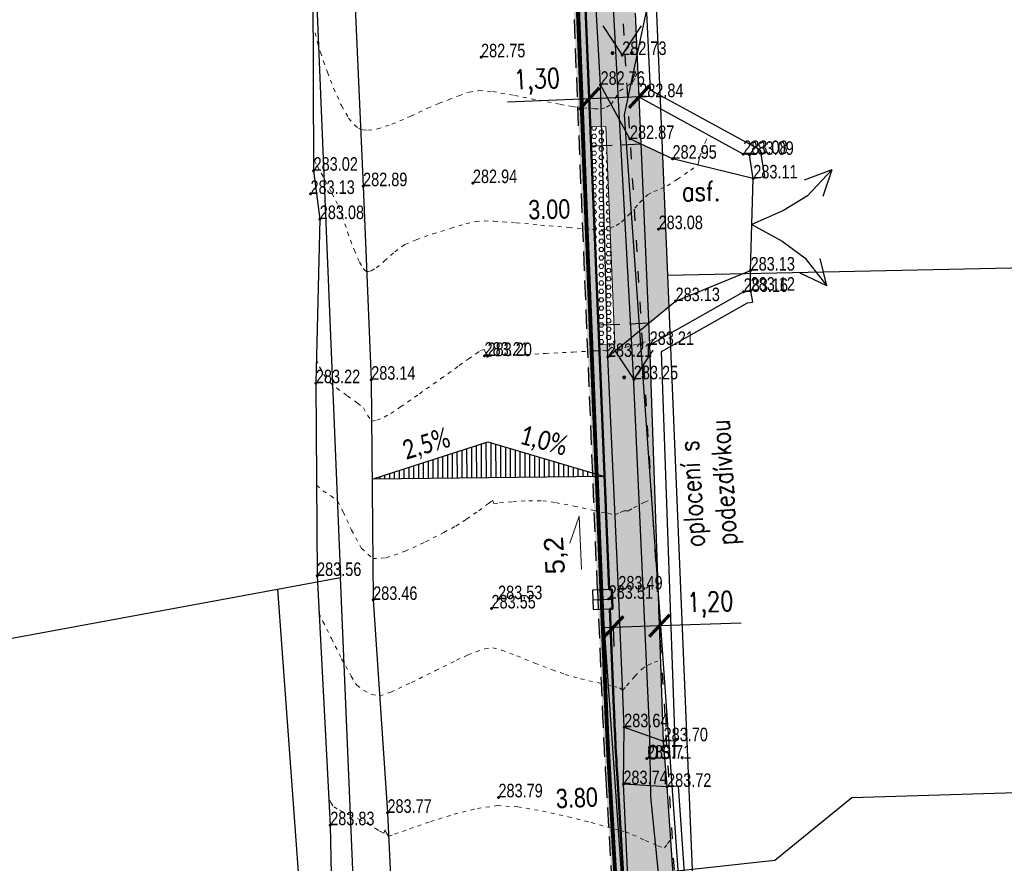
# Model space of a CAD drawing. Header units: feet. Extents: x -783217 to -782936, y -1044805 to -1043930.
# Tile 70 of 81: x -783015 to -782990, y -1044258 to -1044236. Entities that reach past the tile are written whole.
import ezdxf
from ezdxf import colors
from ezdxf.entities.mleader import LeaderData, LeaderLine
from ezdxf.math import Vec2, Vec3

# ---------------------------------------------------------------- set-up
doc = ezdxf.new("R2010")
doc.units = ezdxf.units.FT
doc.header["$MEASUREMENT"] = 0
for name, pattern in [('0.09', [0.8, 0.3, -0.5]), ('ACAD_ISO07W100', [3, 0, -3]), ('V1a', [1, 1, 0]), ('ČÁRKOVANÁ', [0.75, 0.5, -0.25])]:
    doc.linetypes.add(name, pattern=pattern)
doc.layers.get('Defpoints').update_dxf_attribs({"lineweight": 9})
for name, color, linetype, lineweight in [('_DZ vodorovné', 5, 'Continuous', 15), ('K_silniční obrubník', 1, 'Continuous', 50), ('K_záhon. obr.', 202, 'Continuous', 30), ('KN_hranice pozemků', 140, 'Continuous', 30), ('Vrstevnice', 250, 'ACAD_ISO07W100', 15), ('Vrstva 51', 7, 'Continuous', 0), ('Z_Popisy', 7, 'Continuous', 9), ('Z_vjezd', 30, 'Continuous', 30), ('Z_VÝŠKY', 7, 'Continuous', 9), ('Z_VÝŠKY NETISK', 252, 'Continuous', 9), ('ŠRAFY', 9, 'Continuous', 9), ('šrafy varovné pásy', 230, 'Continuous', 5), ('šrafy-chodník pojízdný', 21, 'Continuous', 13)]:
    doc.layers.add(name, color=color, linetype=linetype, lineweight=lineweight)
doc.layers.add('A-sklony', color=7, linetype='Continuous', true_color=0xfa052e)
for name, color, linetype in [('A_kóty', 1, 'Continuous'), ('A_kóty směrová', 1, 'Continuous'), ('A_výšky a sklony', 1, 'Continuous'), ('K-HRANA KOMUNIKACE', 1, 'Continuous'), ('KN_značky kultur', 7, 'Continuous'), ('nové sklony', 1, 'Continuous'), ('POPISKY NOVÉ STA', 7, 'Continuous'), ('S_CETIN_METALIKA', 6, 'SDELSPOJO'), ('S_CETIN_NEPROVOZ', 8, '0.09'), ('S_KAN_ZN', 32, 'Continuous'), ('S_optický zaměřený', 200, 'SDELSPOJO'), ('Sítě-NN nadzem', 82, 'SILVNNN'), ('Z_hrany ploch', 7, 'Continuous'), ('Z_oploceni', 3, 'PLOTDRTL'), ('Z_PROPUST', 152, 'Continuous')]:
    doc.layers.add(name, color=color, linetype=linetype)
doc.layers.add('SRF_CHODNÍKY', color=7, linetype='Continuous', lineweight=25, true_color=0xf5f089)
doc.styles.add('Legend', font='calibri.ttf')
doc.styles.add('ROMANS', font='romans.shx', dxfattribs={"width": 0.8})
doc.styles.add('Style-cs_Working', font='cs_Working.shx')
doc.styles.add('znacky', font='arial.ttf')
doc.linetypes.add('6.2321', pattern='A,3.5,-4,[24,dgnlstyle-is.shx,S=0.015865,R=0,X=0,Y=0],6,-3,3.5', length=20)
doc.linetypes.add('PLOTDRTL', pattern='A,5,[95,civil.shx,S=1,R=0,X=0,Y=0],5', length=10)
doc.linetypes.add('SDELSPOJO', pattern='A,7,-6,[31,civil.shx,S=1,R=0,X=0,Y=0],-6', length=19)
doc.linetypes.add('SILVNNN', pattern='A,2,-2,2,-6.5,[28,civil.shx,S=1,R=0,X=0,Y=0],-6.5', length=19)
doc.dimstyles.new('situ 250', dxfattribs={"dimscale": 0.25, "dimtxt": 2, "dimasz": 2.2, "dimexe": 2, "dimexo": 2, "dimgap": 0.8, "dimtad": 1, "dimrnd": 0.05, "dimzin": 3, "dimtxsty": 'ROMANS', "dimblk": 'ARCHTICK', "dimcen": 0.09, "dimdle": 1, "dimadec": 1, "dimazin": 3, "dimtfac": 1, "dimtofl": 0, "dimtmove": 0, "dimatfit": 2, "dimldrblk": 'TerminatorOpen_0.5', "dimfxl": 4, "dimfxlon": 1, "dimfrac": 2, "dimtzin": 3, "dimarcsym": 0})

# ---------------------------------------------------------------- blocks, each defined once
blk = doc.blocks.new('6.301')
at = {"layer": 'S_KAN_ZN'}
blk.add_line((-0.5, 0), (0.5, 0), dxfattribs=at)
at = {"layer": 'S_KAN_ZN', "flags": 128}
blk.add_lwpolyline([(-0.5, -0.502), (0.501, -0.502), (0.501, 0.501), (-0.5, 0.501), (-0.5, -0.502)], close=True, dxfattribs=at)
blk = doc.blocks.new('3.140')
at = {"layer": 'KN_značky kultur', "linetype": 'Continuous'}
h = blk.add_hatch(color=256, dxfattribs=at)
edge = h.paths.add_edge_path()
edge.add_arc((-0.5, 0.1), 0.1, 0, 360)
h = blk.add_hatch(color=256, dxfattribs=at)
edge = h.paths.add_edge_path()
edge.add_arc((0.5, 0.1), 0.1, 0, 360)
at = {"layer": 'KN_značky kultur', "linetype": 'Continuous', "flags": 128}
blk.add_lwpolyline([(-1, 1.5), (0, 0), (1, 1.5)], dxfattribs=at)
blk = doc.blocks.new('Z58')
at = {"layer": 'Z_vjezd'}
for p, q in [((-0.3, 0.4), (-0.16, 0.28)), ((-0.3, 0.4), (-0.24, 0.26)), ((-0.3, 0.4), (-0.16, 0.36)), ((0.16, 0.28), (0.3, 0.4)), ((0.3, 0.4), (0.16, 0.36)), ((0.3, 0.4), (0.24, 0.26)), ((-0.16, 0.28), (-0.08, 0.16)), ((0.08, 0.16), (0.16, 0.28)), ((-0.08, 0.16), (0, 0)), ((0, 0), (0.08, 0.16))]:
    blk.add_line(p, q, dxfattribs=at)
blk = doc.blocks.new('_ArchTick')
at = {"color": 0, "linetype": 'ByBlock', "const_width": 0.15}
blk.add_lwpolyline([(-0.5, -0.5), (0.5, 0.5)], dxfattribs=at)
blk = doc.blocks.new('*D38')
at = {"layer": 'A_kóty', "color": 0, "linetype": 'Continuous', "lineweight": -2, "ltscale": 0.5, "transparency": 16777216}
for p, q in [((-783000.284, -1044238.442), (-783000.305, -1044237.943)), ((-782998.99, -1044238.39), (-782999.011, -1044237.89)), ((-783000.284, -1044238.442), (-783002.395, -1044238.528)), ((-782998.741, -1044238.38), (-783000.284, -1044238.442))]:
    blk.add_line(p, q, dxfattribs=at)
at = {"layer": 'Defpoints', "color": 0, "linetype": 'Continuous', "ltscale": 0.5, "transparency": 16777216}
for p in [(-783000.284, -1044238.442), (-783000.284, -1044238.453), (-782998.99, -1044238.4)]:
    blk.add_point(p, dxfattribs=at)
at = {"layer": 'A_kóty', "color": 0, "linetype": 'Continuous', "lineweight": -2, "ltscale": 0.5, "transparency": 16777216, "xscale": 0.55, "yscale": 0.55, "zscale": 0.55}
for p, rotation in [((-783000.284, -1044238.442), 182.3233997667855), ((-782998.99, -1044238.39), 2.323399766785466)]:
    blk.add_blockref('_ArchTick', p, dxfattribs=dict(at, rotation=rotation))
at = {"layer": 'A_kóty', "color": 0, "linetype": 'Continuous', "ltscale": 0.5, "transparency": 16777216, "insert": (-783001.634, -1044237.999), "char_height": 0.5, "attachment_point": 5, "rotation": 2.3234, "style": 'ROMANS'}
blk.add_mtext('1,30', dxfattribs=at)
blk = doc.blocks.new('TerminatorOpen_0.5')
at = {"color": 0, "linetype": 'ByBlock', "lineweight": -2}
for q in [(-1, 0.25), (-1, 0), (-1, -0.25)]:
    blk.add_line((0, 0), q, dxfattribs=at)
blk = doc.blocks.new('*D81')
at = {"layer": 'A_kóty směrová', "color": 0, "linetype": 'Continuous', "lineweight": -2, "ltscale": 0.5, "transparency": 16777216}
for p, q in [((-782998.465, -1044252.053), (-782996.354, -1044251.979)), ((-782999.912, -1044252.104), (-782998.465, -1044252.053)), ((-782999.663, -1044252.095), (-782999.645, -1044252.595)), ((-782998.465, -1044252.053), (-782998.447, -1044252.553))]:
    blk.add_line(p, q, dxfattribs=at)
at = {"layer": 'Defpoints', "color": 0, "linetype": 'Continuous', "ltscale": 0.5, "transparency": 16777216}
for p in [(-782999.679, -1044251.618), (-782998.482, -1044251.576), (-782998.465, -1044252.053)]:
    blk.add_point(p, dxfattribs=at)
at = {"layer": 'A_kóty směrová', "color": 0, "linetype": 'Continuous', "lineweight": -2, "ltscale": 0.5, "transparency": 16777216, "xscale": 0.55, "yscale": 0.55, "zscale": 0.55}
for p, rotation in [((-782998.465, -1044252.053), 2.013475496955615), ((-782999.663, -1044252.095), 182.0134754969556)]:
    blk.add_blockref('_ArchTick', p, dxfattribs=dict(at, rotation=rotation))
at = {"layer": 'A_kóty směrová', "color": 0, "linetype": 'Continuous', "ltscale": 0.5, "transparency": 16777216, "insert": (-782997.152, -1044251.509), "char_height": 0.5, "attachment_point": 5, "rotation": 2.0135, "style": 'ROMANS'}
blk.add_mtext('1,20', dxfattribs=at)

msp = doc.modelspace()

# ---------------------------------------------------------------- hatches: boundary and pattern name
at = {"layer": 'A-sklony'}
h = msp.add_hatch(dxfattribs=at)
h.set_pattern_fill('ANSI31', angle=405.1166)
h.set_pattern_definition([(90.116557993, (-1207214.40279, 186794.07199), (-0.124999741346, -0.000254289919), [])])
h.paths.add_polyline_path([(-782999.889, -1044248.2), (-783005.897, -1044248.271), (-783002.903, -1044247.307)])
at = {"layer": 'SRF_CHODNÍKY', "linetype": 'Continuous', "ltscale": 0.5}
h = msp.add_hatch(color=256, dxfattribs=at)
h.dxf.hatch_style = 1
edge = h.paths.add_edge_path()
edge.add_arc((-782952.862, -1044218.693), 49.165, 161.459, 161.4717)
edge.add_arc((-782998.908, -1044203.254), 0.6, 72.7585, 162.211, ccw=False)
edge.add_arc((-782998.908, -1044203.254), 0.6, 72.7626, 161.1693)
h.paths.add_polyline_path([(-783000.054, -1044234.027), (-783000.463, -1044234.044), (-783000.255, -1044239.17), (-782999.854, -1044239.153), (-782999.833, -1044239.653), (-782998.939, -1044239.615), (-782998.99, -1044238.4), (-782999.09, -1044236.23), (-782999.158, -1044233.49), (-783000.073, -1044233.527)])
h = msp.add_hatch(color=256, dxfattribs=at)
h.dxf.hatch_style = 1
edge = h.paths.add_edge_path()
edge.add_line((-782993.421, -1044284.929), (-782994.29, -1044283.92))
edge.add_line((-782994.29, -1044283.92), (-782995.825, -1044283.567))
edge.add_arc((-782995.601, -1044282.592), 1, 181.5855, 257.0501, ccw=False)
edge.add_line((-782996.6, -1044282.62), (-782996.64, -1044281.19))
edge.add_line((-782996.64, -1044281.19), (-782997.39, -1044269.03))
edge.add_line((-782997.39, -1044269.03), (-782998.27, -1044256.22))
edge.add_line((-782998.27, -1044256.22), (-782998.36, -1044255.04))
edge.add_line((-782998.36, -1044255.04), (-782998.72, -1044244.8))
edge.add_line((-782998.72, -1044244.8), (-782998.744, -1044244.241))
edge.add_line((-782998.744, -1044244.241), (-782999.638, -1044244.278))
edge.add_line((-782999.638, -1044244.278), (-782999.617, -1044244.778))
edge.add_line((-782999.617, -1044244.778), (-783000.027, -1044244.795))
edge.add_line((-783000.027, -1044244.795), (-782999.77, -1044251.12))
edge.add_line((-782999.77, -1044251.12), (-782999.699, -1044251.117))
edge.add_line((-782999.699, -1044251.117), (-782999.679, -1044251.618))
edge.add_line((-782999.679, -1044251.618), (-782999.75, -1044251.621))
edge.add_line((-782999.75, -1044251.621), (-782999.646, -1044254.181))
edge.add_arc((-782899.728, -1044250.127), 100, 182.3234, 183.35943)
edge.add_line((-782999.556, -1044255.986), (-782998.82, -1044268.526))
edge.add_arc((-782898.992, -1044262.666), 100, 183.35943, 183.94987)
edge.add_line((-782998.755, -1044269.554), (-782998.178, -1044277.9))
edge.add_line((-782998.178, -1044277.9), (-782997.796, -1044277.876))
edge.add_line((-782997.796, -1044277.876), (-782997.759, -1044278.477))
edge.add_line((-782997.759, -1044278.477), (-782998.137, -1044278.503))
edge.add_line((-782998.137, -1044278.503), (-782997.861, -1044282.493))
edge.add_arc((-782993.372, -1044282.183), 4.5, 183.9499, 258.4541)
edge.add_line((-782994.272, -1044286.592), (-782990.347, -1044287.396))
edge.add_line((-782990.347, -1044287.396), (-782990.268, -1044287.009))
edge.add_line((-782990.268, -1044287.009), (-782989.987, -1044285.631))
edge.add_line((-782989.987, -1044285.631), (-782993.421, -1044284.929))
at = {"layer": 'ŠRAFY', "ltscale": 0.5}
h = msp.add_hatch(color=256, dxfattribs=at)
h.dxf.hatch_style = 1
h.paths.add_polyline_path([(-783001.53, -1044207.172, 0.087983), (-783001.779, -1044209.006), (-783000.121, -1044249.863), (-782999.821, -1044249.873), (-783001.479, -1044208.994, -0.087983), (-783001.244, -1044207.263), (-782999.86, -1044202.948, -0.321897), (-782998.922, -1044202.254), (-782998.831, -1044201.956, 0.34229), (-783000.145, -1044202.856), (-783000.533, -1044204.064)])
h.paths.add_polyline_path([(-782994.332, -1044286.886), (-782986.932, -1044288.398), (-782986.87, -1044288.105), (-782994.272, -1044286.592, -0.337044), (-782997.861, -1044282.493), (-782998.137, -1044278.503), (-782997.759, -1044278.477), (-782997.796, -1044277.876), (-782998.178, -1044277.9), (-782998.755, -1044269.554, -0.002576), (-782998.82, -1044268.526), (-782999.556, -1044255.986, -0.004521), (-782999.646, -1044254.181), (-782999.717, -1044252.423), (-783000.014, -1044252.421), (-782999.946, -1044254.193, 0.004521), (-782999.856, -1044256.004), (-782999.12, -1044268.543, 0.002576), (-782999.054, -1044269.575), (-782998.478, -1044277.92), (-782998.16, -1044282.514, 0.337044)])
h.paths.add_polyline_path([(-782984.862, -1044288.821), (-782984.802, -1044288.527), (-782986.87, -1044288.105), (-782986.932, -1044288.398)])
h = msp.add_hatch(color=256, dxfattribs=at)
h.dxf.hatch_style = 1
h.paths.add_polyline_path([(-782998.391, -1044239.869), (-782998.939, -1044239.615), (-782998.744, -1044244.241), (-782998.226, -1044243.815), (-782998.26, -1044243)])
h = msp.add_hatch(color=256, dxfattribs=at)
h.dxf.hatch_style = 1
h.paths.add_polyline_path([(-782999.821, -1044249.873), (-783000.121, -1044249.863), (-783000.07, -1044251.132), (-783000.018, -1044252.421), (-782999.717, -1044252.423), (-782999.75, -1044251.621), (-782999.679, -1044251.618), (-782999.699, -1044251.117), (-782999.77, -1044251.12)])
at = {"layer": 'šrafy varovné pásy', "linetype": 'Continuous', "ltscale": 0.5}
h = msp.add_hatch(dxfattribs=at)
h.set_pattern_fill('HEX', color=256, scale=0.5)
h.set_pattern_definition([(0, (0, 0), (0, 0.108253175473), [0.0625, -0.125]), (120, (0, 0), (-0.09375, -0.0541265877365), [0.0625, -0.125]), (60, (0.0625, 0), (-0.09375, 0.0541265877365), [0.0625, -0.125])])
h.paths.add_polyline_path([(-783000.054, -1044239.162), (-783000.255, -1044239.159), (-782999.855, -1044239.142)], flags=16)
h.paths.add_polyline_path([(-782999.855, -1044239.142), (-783000.255, -1044239.159), (-783000.053, -1044244.156), (-782999.644, -1044244.138)])
h.paths.add_polyline_path([(-782999.644, -1044244.138), (-783000.053, -1044244.156), (-783000.026, -1044244.795), (-782999.617, -1044244.778)])
at = {"layer": 'šrafy-chodník pojízdný', "linetype": 'Continuous', "ltscale": 0.5, "transparency": 33554687}
h = msp.add_hatch(color=256, dxfattribs=at)
h.dxf.hatch_style = 1
h.paths.add_polyline_path([(-782998.939, -1044239.615), (-782999.833, -1044239.653), (-782999.638, -1044244.278), (-782998.744, -1044244.241)])

# ---------------------------------------------------------------- linework, layer by layer
at = {"layer": '_DZ vodorovné', "linetype": 'V1a', "const_width": 0.1}
msp.add_lwpolyline([(-783001.658, -1044209.533), (-782999.846, -1044254.189, 0.004521), (-782999.756, -1044255.998), (-782999.02, -1044268.537, 0.002576), (-782998.954, -1044269.568), (-782998.061, -1044282.507)], format="xyb", dxfattribs=at)
at = {"layer": 'A-sklony', "color": 7}
msp.add_lwpolyline([(-783002.891, -1044248.234), (-783002.891, -1044248.234), (-783002.891, -1044248.234), (-783005.897, -1044248.271), (-783002.903, -1044247.307), (-782999.889, -1044248.2)], close=True, dxfattribs=at)
at = {"layer": 'K-HRANA KOMUNIKACE', "linetype": 'ČÁRKOVANÁ'}
for points in [[(-783000.07, -1044251.132), (-783001.779, -1044209.006, -0.087983), (-783001.53, -1044207.172), (-783000.533, -1044204.064)], [(-783000.07, -1044251.132), (-782999.946, -1044254.193, 0.004521), (-782999.856, -1044256.004), (-782999.12, -1044268.543, 0.002576), (-782999.054, -1044269.575), (-782998.478, -1044277.92)]]:
    msp.add_lwpolyline(points, format="xyb", dxfattribs=at)
for points in [[(-782998.939, -1044239.615), (-783000.233, -1044239.67)], [(-782998.744, -1044244.241), (-783000.038, -1044244.295)]]:
    msp.add_lwpolyline(points, dxfattribs=at)
at = {"layer": 'K_silniční obrubník', "linetype": 'Continuous', "ltscale": 0.5}
for points in [[(-782999.77, -1044251.12), (-783001.479, -1044208.994, -0.087983), (-783001.244, -1044207.263), (-782999.86, -1044202.948, -0.411417), (-782998.611, -1044202.298), (-782997.847, -1044202.535)], [(-782999.75, -1044251.621), (-782999.646, -1044254.181, 0.004521), (-782999.556, -1044255.986), (-782998.82, -1044268.526, 0.002576), (-782998.755, -1044269.554), (-782998.178, -1044277.9)]]:
    msp.add_lwpolyline(points, format="xyb", dxfattribs=at)
msp.add_lwpolyline([(-782999.77, -1044251.12), (-782999.699, -1044251.117), (-782999.679, -1044251.618), (-782999.75, -1044251.621)], dxfattribs=at)
at = {"layer": 'K_záhon. obr.'}
msp.add_lwpolyline([(-782998.72, -1044244.8), (-782998.99, -1044238.4)], dxfattribs=at)
at = {"layer": 'KN_hranice pozemků', "linetype": 'Continuous'}
for p, q in [((-783007.54, -1044230.93), (-783006.71, -1044250.81)), ((-782998.66, -1044233.47), (-782998.26, -1044243)), ((-782998.26, -1044243), (-782971.26, -1044242.43)), ((-782998.26, -1044243), (-782996.57, -1044283.61)), ((-783008.34, -1044251.11), (-783006.71, -1044250.81)), ((-783005.88, -1044270.74), (-783006.71, -1044250.81)), ((-783045.92, -1044258.04), (-783008.34, -1044251.11)), ((-783008.34, -1044251.11), (-783007.66, -1044260.42))]:
    msp.add_line(p, q, dxfattribs=at)
at = {"layer": 'nové sklony', "lineweight": 15, "ltscale": 0.1}
msp.add_lwpolyline([(-783000.479, -1044250.607), (-783000.544, -1044249.226), (-783000.786, -1044249.924)], dxfattribs=at)
at = {"layer": 'S_CETIN_METALIKA', "ltscale": 0.2, "flags": 128}
msp.add_lwpolyline([(-782998.49, -1044258.44), (-782995.48, -1044258.11), (-782993.49, -1044256.49), (-782987.81, -1044256.32), (-782979.93, -1044256.19), (-782979.93, -1044255.18)], dxfattribs=at)
at = {"layer": 'S_CETIN_NEPROVOZ'}
msp.add_lwpolyline([(-783001, -1044210.152), (-782997.68, -1044265.16), (-782997.45, -1044281.192), (-782996.76, -1044282.904), (-782994.95, -1044284.968), (-782981.48, -1044288.504), (-782981.386, -1044289.284), (-782981.787, -1044295.27), (-782981.95, -1044296.04), (-782989.04, -1044296.576), (-782991.27, -1044297.568), (-782994.53, -1044301.384), (-782995.43, -1044304.31)], dxfattribs=at)
at = {"layer": 'S_optický zaměřený', "ltscale": 0.2, "flags": 128}
msp.add_lwpolyline([(-782998.49, -1044258.44), (-782998.69, -1044256.48), (-782998.72, -1044254.87), (-782999.14, -1044245.6), (-782999.55, -1044238), (-782999.95, -1044230.62), (-783000.16, -1044221.13), (-783000.47, -1044214.65), (-783000.24, -1044213.24), (-783000.14, -1044212.67)], dxfattribs=at)
at = {"layer": 'Sítě-NN nadzem', "ltscale": 0.2, "flags": 128}
for points in [[(-782999.367, -1044238.858), (-782991.728, -1044202.931)], [(-782996.236, -1044282.964), (-782999.367, -1044238.858)]]:
    msp.add_lwpolyline(points, dxfattribs=at)
at = {"layer": 'Vrstevnice', "ltscale": 0.04}
for points, elevation in [([(-783007.371, -1044236.735), (-783007.307, -1044236.989), (-783007.234, -1044237.241), (-783007.15, -1044237.474), (-783007.048, -1044237.751), (-783006.891, -1044238.167), (-783006.689, -1044238.619), (-783006.503, -1044238.939), (-783006.353, -1044239.12), (-783006.249, -1044239.202), (-783006.196, -1044239.228), (-783006.139, -1044239.245), (-783006.004, -1044239.254), (-783005.759, -1044239.218), (-783005.383, -1044239.099), (-783004.894, -1044238.89), (-783004.461, -1044238.686), (-783004.169, -1044238.559), (-783003.918, -1044238.466), (-783003.655, -1044238.362), (-783003.39, -1044238.272), (-783003.135, -1044238.225), (-783002.781, -1044238.257), (-783002.212, -1044238.354), (-783001.578, -1044238.478), (-783001.032, -1044238.587), (-783000.723, -1044238.644), (-783000.442, -1044238.676), (-783000.148, -1044238.701), (-782999.973, -1044238.705), (-782999.837, -1044238.66), (-782999.714, -1044238.589), (-782999.614, -1044238.431), (-782999.49, -1044238.24), (-782999.307, -1044238.111), (-782999.15, -1044238.004), (-782999.084, -1044237.87), (-782999.021, -1044237.732)], 282.8), ([(-783007.411, -1044239.954), (-783007.386, -1044240.043), (-783007.319, -1044240.168), (-783007.213, -1044240.362), (-783007.105, -1044240.563), (-783006.935, -1044240.882), (-783006.778, -1044241.192), (-783006.675, -1044241.464), (-783006.529, -1044241.888), (-783006.361, -1044242.347), (-783006.223, -1044242.66), (-783006.126, -1044242.824), (-783006.066, -1044242.886), (-783006.038, -1044242.9), (-783006.002, -1044242.905), (-783005.923, -1044242.888), (-783005.787, -1044242.81), (-783005.583, -1044242.639), (-783005.313, -1044242.393), (-783005.051, -1044242.206), (-783004.754, -1044242.083), (-783004.326, -1044241.934), (-783003.864, -1044241.787), (-783003.464, -1044241.67), (-783003.223, -1044241.611), (-783002.993, -1044241.596), (-783002.748, -1044241.604), (-783002.514, -1044241.618), (-783002.171, -1044241.646), (-783001.536, -1044241.704), (-783000.811, -1044241.768), (-783000.196, -1044241.818), (-782999.889, -1044241.829), (-782999.737, -1044241.786), (-782999.584, -1044241.716), (-782999.448, -1044241.633), (-782999.25, -1044241.433), (-782998.982, -1044241.131), (-782998.772, -1044240.922), (-782998.613, -1044240.837), (-782998.435, -1044240.766), (-782998.268, -1044240.69), (-782998.002, -1044240.519), (-782997.659, -1044240.285), (-782997.477, -1044240.149), (-782997.448, -1044240.049), (-782997.426, -1044239.944), (-782997.376, -1044239.804), (-782997.284, -1044239.565), (-782997.197, -1044239.38)], 283), ([(-783007.336, -1044245.184), (-783007.257, -1044245.363), (-783007.132, -1044245.579), (-783006.993, -1044245.767), (-783006.81, -1044245.922), (-783006.536, -1044246.12), (-783006.272, -1044246.305), (-783006.12, -1044246.424), (-783006.018, -1044246.618), (-783005.911, -1044246.767), (-783005.774, -1044246.747), (-783005.588, -1044246.664), (-783005.415, -1044246.572), (-783005.161, -1044246.403), (-783004.675, -1044246.065), (-783004.116, -1044245.671), (-783003.642, -1044245.334), (-783003.409, -1044245.169), (-783003.214, -1044245.031), (-783003.088, -1044244.943), (-783003.001, -1044244.915), (-783002.963, -1044244.998), (-783002.91, -1044245.09), (-783002.681, -1044245.084), (-783002.129, -1044245.059), (-783001.415, -1044245.022), (-783000.703, -1044244.985), (-783000.153, -1044244.956), (-782999.929, -1044244.944), (-782999.866, -1044244.95), (-782999.804, -1044244.954), (-782999.752, -1044244.904), (-782999.699, -1044244.856), (-782999.641, -1044244.892), (-782999.581, -1044244.93), (-782999.357, -1044244.869), (-782998.934, -1044244.747), (-782998.636, -1044244.659), (-782998.391, -1044244.572), (-782998.234, -1044244.526)], 283.2), ([(-783007.334, -1044248.426), (-783007.174, -1044248.573), (-783006.966, -1044248.7), (-783006.787, -1044248.839), (-783006.641, -1044249.117), (-783006.428, -1044249.589), (-783006.167, -1044250.057), (-783005.879, -1044250.323), (-783005.536, -1044250.302), (-783005.045, -1044250.132), (-783004.512, -1044249.888), (-783004.04, -1044249.645), (-783003.733, -1044249.48), (-783003.452, -1044249.304), (-783003.141, -1044249.083), (-783002.888, -1044248.894), (-783002.782, -1044248.815), (-783002.746, -1044248.896), (-783002.602, -1044248.883), (-783002.26, -1044248.853), (-783001.846, -1044248.827), (-783001.486, -1044248.827), (-783001.148, -1044248.875), (-783000.677, -1044248.967), (-783000.189, -1044249.072), (-782999.797, -1044249.156), (-782999.617, -1044249.188), (-782999.48, -1044249.134), (-782999.38, -1044249.084), (-782999.325, -1044249.086), (-782999.27, -1044249.089), (-782999.136, -1044249.012), (-782998.856, -1044248.865), (-782998.718, -1044248.818)], 283.4), ([(-783007.27, -1044251.724), (-783007.167, -1044251.946), (-783006.949, -1044252.389), (-783006.684, -1044252.907), (-783006.441, -1044253.357), (-783006.29, -1044253.592), (-783006.117, -1044253.724), (-783005.906, -1044253.83), (-783005.703, -1044253.874), (-783005.414, -1044253.771), (-783004.877, -1044253.521), (-783004.256, -1044253.216), (-783003.716, -1044252.949), (-783003.421, -1044252.81), (-783003.21, -1044252.728), (-783002.986, -1044252.655), (-783002.773, -1044252.627), (-783002.543, -1044252.689), (-783002.152, -1044252.835), (-783001.69, -1044253.019), (-783001.244, -1044253.194), (-783000.904, -1044253.316), (-783000.506, -1044253.424), (-783000.047, -1044253.534), (-782999.666, -1044253.621), (-782999.503, -1044253.658), (-782999.461, -1044253.697), (-782999.42, -1044253.731), (-782999.315, -1044253.607), (-782999.104, -1044253.36), (-782998.917, -1044253.173), (-782998.764, -1044253.077), (-782998.591, -1044252.995), (-782998.512, -1044252.972)], 283.6), ([(-783006.991, -1044256.559), (-783006.963, -1044256.624), (-783006.89, -1044256.738), (-783006.738, -1044256.82), (-783006.474, -1044256.94), (-783006.24, -1044257.05), (-783006.028, -1044257.169), (-783005.809, -1044257.297), (-783005.703, -1044257.36), (-783005.647, -1044257.389), (-783005.597, -1044257.412), (-783005.563, -1044257.332), (-783005.525, -1044257.411), (-783005.471, -1044257.497), (-783005.316, -1044257.444), (-783004.928, -1044257.304), (-783004.388, -1044257.117), (-783003.776, -1044256.927), (-783003.174, -1044256.775), (-783002.661, -1044256.704), (-783002.133, -1044256.736), (-783001.493, -1044256.843), (-783000.829, -1044256.99), (-783000.233, -1044257.14), (-782999.796, -1044257.26), (-782999.607, -1044257.313), (-782999.474, -1044257.343), (-782999.342, -1044257.378), (-782999.164, -1044257.455), (-782998.833, -1044257.602), (-782998.505, -1044257.742), (-782998.334, -1044257.798), (-782998.257, -1044257.689), (-782998.193, -1044257.592)], 283.8)]:
    msp.add_lwpolyline(points, dxfattribs=dict(at, elevation=elevation))
at = {"layer": 'Vrstva 51', "color": 7, "linetype": 'Continuous', "lineweight": 53}
for p in [(-783003.08, -1044237.37), (-782999.43, -1044237.31), (-782999.99, -1044238.08), (-782998.99, -1044238.4), (-782999.23, -1044239.48), (-782998.13, -1044239.99), (-782996.3, -1044239.87), (-782996.14, -1044239.89), (-783007.41, -1044240.3), (-782996.04, -1044240.5), (-783006.13, -1044240.7), (-783003.29, -1044240.62), (-783007.49, -1044240.9), (-783007.25, -1044241.55), (-782998.49, -1044241.81), (-782996.11, -1044242.88), (-782996.29, -1044243.43), (-782996.11, -1044243.4), (-782998.05, -1044243.67), (-782998.72, -1044244.8), (-783002.99, -1044245.08), (-783002.91, -1044245.09), (-782999.8, -1044245.11), (-783007.35, -1044245.79), (-783005.92, -1044245.7), (-782999.13, -1044245.69), (-783007.32, -1044250.77), (-782999.53, -1044251.12), (-783005.87, -1044251.39), (-783002.64, -1044251.37), (-782999.78, -1044251.36), (-783002.81, -1044251.61), (-782999.38, -1044254.68), (-782998.36, -1044255.04), (-782998.79, -1044255.49), (-782999.4, -1044256.15), (-782998.27, -1044256.22), (-783002.63, -1044256.49), (-783005.5, -1044256.89), (-783006.98, -1044257.21)]:
    msp.add_point(p, dxfattribs=at)
at = {"layer": 'Z_hrany ploch', "linetype": 'Continuous', "flags": 128}
for points in [[(-783018.56, -1044171.48), (-783016.37, -1044175.23), (-783013.48, -1044181.4), (-783013.33, -1044182.61), (-783010.74, -1044190.76), (-783009.14, -1044197.65), (-783008.33, -1044203.87), (-783007.86, -1044208.66), (-783007.32, -1044214.5), (-783006.88, -1044218.02), (-783006.49, -1044227.11), (-783006.56, -1044231.05), (-783006.13, -1044240.7), (-783005.92, -1044245.7), (-783005.87, -1044251.39), (-783005.5, -1044256.89), (-783004.81, -1044271.46), (-783003.9, -1044281.4), (-783003.68, -1044286.25), (-783003.33, -1044292.49)], [(-782971.42, -1044291.55), (-782973.76, -1044290.88), (-782981.98, -1044289.1), (-782991.19, -1044287.23), (-782994.22, -1044286.19), (-782995, -1044285.37), (-782996.25, -1044283.82), (-782997.92, -1044280.7), (-782998.1, -1044277.6), (-782998.79, -1044269.04), (-782999.4, -1044256.15), (-782999.38, -1044254.68), (-782999.53, -1044251.12), (-782999.8, -1044245.11), (-782999.99, -1044238.08), (-783001.13, -1044218.06), (-783001.17, -1044209.35), (-782998.85, -1044202.91), (-782997.8, -1044202.55), (-782997.09, -1044202.57), (-782996.93, -1044202.03), (-782993.14, -1044201.75), (-782991.96, -1044201.79)], [(-782996.04, -1044240.5), (-782998.13, -1044239.99), (-782999.23, -1044239.48), (-782999.99, -1044238.08)], [(-782999.8, -1044245.11), (-782998.05, -1044243.67), (-782996.11, -1044242.88)], [(-782999.38, -1044254.68), (-782998.36, -1044255.04)], [(-782998.27, -1044256.22), (-782999.4, -1044256.15)]]:
    msp.add_lwpolyline(points, dxfattribs=at)
at = {"layer": 'Z_oploceni', "linetype": 'ByBlock', "ltscale": 0.5}
for p, q in [((-782998.698, -1044238.218), (-782998.79, -1044236.216)), ((-782995.855, -1044239.771), (-782998.698, -1044238.218)), ((-782995.744, -1044240.451), (-782995.855, -1044239.771))]:
    msp.add_line(p, q, dxfattribs=at)
at = {"layer": 'Z_oploceni', "ltscale": 0.5}
for p, q in [((-782998.99, -1044238.4), (-782999.09, -1044236.23)), ((-782996.3, -1044239.87), (-782998.99, -1044238.4)), ((-782996.14, -1044239.89), (-782996.3, -1044239.87)), ((-782996.04, -1044240.5), (-782996.14, -1044239.89)), ((-782996.11, -1044243.4), (-782996.11, -1044242.88))]:
    msp.add_line(p, q, dxfattribs=at)
at = {"layer": 'Z_oploceni', "ltscale": 0.5, "flags": 128}
for points in [[(-783008, -1044230.75), (-783007.45, -1044230.78), (-783007.41, -1044240.3)], [(-783007.41, -1044240.3), (-783007.25, -1044241.55)], [(-783007.25, -1044241.55), (-783007.35, -1044245.79), (-783007.32, -1044250.77), (-783006.98, -1044257.21), (-783006.92, -1044260.18)], [(-782998.36, -1044255.04), (-782998.72, -1044244.8), (-782996.29, -1044243.43), (-782996.11, -1044243.4)], [(-782973.25, -1044289.37), (-782981.86, -1044287.13), (-782990.55, -1044284.78), (-782994.29, -1044283.92), (-782996.64, -1044281.19), (-782997.39, -1044269.03), (-782998.27, -1044256.22)]]:
    msp.add_lwpolyline(points, dxfattribs=at)
at = {"layer": 'Z_oploceni', "ltscale": 0.5}
msp.add_lwpolyline([(-782996.04, -1044240.5), (-782995.744, -1044240.451)], dxfattribs=at)
at = {"layer": 'Z_oploceni', "linetype": 'ByBlock', "ltscale": 0.5, "flags": 128}
for points in [[(-782996.11, -1044243.4), (-782996.061, -1044243.696)], [(-782998.06, -1044255.029), (-782998.414, -1044244.972), (-782996.189, -1044243.717), (-782996.061, -1044243.696)], [(-782998.06, -1044255.029), (-782998.36, -1044255.04)], [(-782997.971, -1044256.199), (-782998.27, -1044256.22)], [(-782973.174, -1044289.08), (-782981.783, -1044286.84), (-782990.477, -1044284.489), (-782994.127, -1044283.65), (-782996.347, -1044281.071), (-782997.091, -1044269.01), (-782997.971, -1044256.199)]]:
    msp.add_lwpolyline(points, dxfattribs=at)
at = {"layer": 'Z_PROPUST', "linetype": '6.2321', "ltscale": 0.1}
msp.add_lwpolyline([(-782995.477, -1044340.351), (-782996.02, -1044303.04), (-782998.078, -1044278.195), (-782999.939, -1044251.377), (-783002.61, -1044182.797)], dxfattribs=at)
at = {"layer": 'Z_vjezd'}
msp.add_line((-782996.11, -1044242.88), (-782996.04, -1044240.5), dxfattribs=at)
at = {"layer": 'Z_vjezd', "flags": 128}
msp.add_lwpolyline([(-782998.27, -1044256.22), (-782998.36, -1044255.04)], dxfattribs=at)
at = {"layer": 'šrafy varovné pásy'}
for points in [[(-782999.854, -1044239.153), (-783000.254, -1044239.17)], [(-782999.854, -1044239.153), (-782999.617, -1044244.778)], [(-782999.617, -1044244.778), (-783000.027, -1044244.795)]]:
    msp.add_lwpolyline(points, dxfattribs=at)

# ---------------------------------------------------------------- block references
at = {"layer": 'KN_značky kultur', "linetype": 'Continuous', "xscale": 0.5, "yscale": 0.5, "zscale": 0.5}
for p in [(-782999.43, -1044237.31), (-782999.13, -1044245.69)]:
    msp.add_blockref('3.140', p, dxfattribs=at)
at = {"layer": 'S_KAN_ZN', "linetype": 'Continuous', "xscale": 0.4999999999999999, "yscale": 0.4999999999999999, "zscale": 0.4999999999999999, "rotation": 2.213173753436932}
msp.add_blockref('6.301', (-782999.939, -1044251.377), dxfattribs=at)
at = {"layer": 'Z_vjezd', "xscale": 4.999999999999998, "yscale": 4.999999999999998, "rotation": 267.5562825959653}
msp.add_blockref('Z58', (-782996.075, -1044241.69), dxfattribs=at)

# ---------------------------------------------------------------- texts
at = {"layer": 'A-sklony', "color": 7, "lineweight": 30, "style": 'Legend', "width": 0.8}
for tag, p, rotation in [('1,0%', (-783002.115, -1044247.341), 344.7323), ('2,5%', (-783005.021, -1044247.77), 16.6)]:
    msp.add_attdef(tag, p, '2,5%', height=0.5, rotation=rotation, dxfattribs=at)
at = {"layer": 'A_výšky a sklony', "style": 'znacky', "width": 0.8}
for s, rotation, p in [('3.00', 1.3005, (-783001.854, -1044241.559)), ('3.80', 2.5808, (-783001.135, -1044256.775))]:
    msp.add_text(s, height=0.5, rotation=rotation, dxfattribs=at).set_placement(p)
at = {"layer": 'nové sklony', "style": 'znacky'}
msp.add_text('5,2', height=0.5, rotation=93.1711, dxfattribs=at).set_placement((-783000.909, -1044250.712))
at = {"layer": 'Z_Popisy', "linetype": 'Continuous', "style": 'ROMANS', "width": 0.8}
for p in [(-782997.887, -1044241.081), (-782998.79, -1044255.49)]:
    msp.add_text('asf.', height=0.5, dxfattribs=at).set_placement(p)
at = {"layer": 'Z_VÝŠKY', "linetype": 'Continuous', "style": 'Style-cs_Working', "width": 0.8}
for s, p in [('282.73', (-782999.43, -1044237.31)), ('282.75', (-783003.08, -1044237.37)), ('282.76', (-782999.99, -1044238.08)), ('282.84', (-782998.99, -1044238.4)), ('282.87', (-782999.23, -1044239.48)), ('283.08', (-782996.3, -1044239.87)), ('282.95', (-782998.13, -1044239.99)), ('283.02', (-783007.41, -1044240.3)), ('282.94', (-783003.29, -1044240.62)), ('283.11', (-782996.04, -1044240.5)), ('283.13', (-783007.49, -1044240.9)), ('282.89', (-783006.13, -1044240.7)), ('283.08', (-783007.25, -1044241.55)), ('283.13', (-782996.11, -1044242.88)), ('283.16', (-782996.29, -1044243.43)), ('283.13', (-782998.05, -1044243.67)), ('283.21', (-782998.72, -1044244.8)), ('283.20', (-783002.91, -1044245.09)), ('283.21', (-782999.8, -1044245.11)), ('283.25', (-782999.13, -1044245.69)), ('283.22', (-783007.35, -1044245.79)), ('283.56', (-783007.32, -1044250.77)), ('283.49', (-782999.53, -1044251.12)), ('283.46', (-783005.87, -1044251.39)), ('283.53', (-783002.64, -1044251.37)), ('283.64', (-782999.38, -1044254.68)), ('283.70', (-782998.36, -1044255.04)), ('283.71', (-782998.79, -1044255.49)), ('283.74', (-782999.4, -1044256.15)), ('283.79', (-783002.63, -1044256.49)), ('283.77', (-783005.5, -1044256.89)), ('283.83', (-783006.98, -1044257.21))]:
    msp.add_text(s, height=0.35, dxfattribs=at).set_placement(p)
at = {"layer": 'Z_VÝŠKY NETISK', "linetype": 'Continuous', "style": 'Style-cs_Working', "width": 0.8}
for s, p in [('283.09', (-782996.14, -1044239.89)), ('283.08', (-782998.49, -1044241.81)), ('283.12', (-782996.11, -1044243.4)), ('283.21', (-783002.99, -1044245.08)), ('283.14', (-783005.92, -1044245.7)), ('283.51', (-782999.78, -1044251.36)), ('283.55', (-783002.81, -1044251.61)), ('283.72', (-782998.27, -1044256.22))]:
    msp.add_text(s, height=0.35, dxfattribs=at).set_placement(p)

# ---------------------------------------------------------------- dimensions: what is measured, and where the dimension line sits
at = {"layer": 'A_kóty', "linetype": 'Continuous', "ltscale": 0.5}
dim = msp.add_aligned_dim(p1=(-782998.99, -1044238.4), p2=(-783000.284, -1044238.453), distance=-0.01, dimstyle='situ 250', dxfattribs=at)
dim.commit()
dim.dimension.update_dxf_attribs({"geometry": '*D38', "text_midpoint": (-783001.634, -1044237.999)})
at = {"layer": 'A_kóty směrová', "linetype": 'Continuous', "ltscale": 0.5}
dim = msp.add_aligned_dim(p1=(-782999.679, -1044251.618), p2=(-782998.482, -1044251.576), distance=-0.478, dimstyle='situ 250', dxfattribs=at)
dim.commit()
dim.dimension.update_dxf_attribs({"geometry": '*D81', "text_midpoint": (-782997.152, -1044251.509)})

# ---------------------------------------------------------------- leaders
at = {"layer": 'POPISKY NOVÉ STA', "color": 3, "linetype": 'ByBlock', "lineweight": 13}
ml = msp.add_multileader_mtext('Standard', dxfattribs=at)
ml.set_content('oplocení s \\Ppodezdívkou', color=3, style='ROMANS')
ml.set_leader_properties()
ml.build(insert=Vec2(0, 0))
ml.multileader.update_dxf_attribs({"leader_type": 0, "text_right_attachment_type": 6, "dogleg_length": 0.36, "arrow_head_size": 0.3})
ctx = ml.context
ctx.base_point, ctx.char_height, ctx.arrow_head_size, ctx.landing_gap_size, ctx.plane_origin, ctx.plane_x_axis, ctx.plane_y_axis = Vec3(-782997.458, -1044250.11), 0.5, 0.3, 0.09, Vec3(-782998.745, -1044252.342), Vec3(-0.060776, 0.998151), Vec3(-0.998151, -0.060776)
ctx.right_attachment = 6
notes = []
notes.append((ctx, [(0, (1, 1, 0), (-782997.436, -1044250.47), (-0.060776, 0.998151), 0.36, [(0, [(-782998.745, -1044252.342)], 0, [])])]))
ctx.mtext.insert, ctx.mtext.text_direction, ctx.mtext.rotation, ctx.mtext.flow_direction = Vec3(-782997.797, -1044250.041), Vec3(-0.060776, 0.998151), 1.63161, 5
for ctx, leaders in notes:
    for number, flags, end, landing, length, lines in leaders:
        leader = LeaderData()
        leader.index, (leader.has_last_leader_line, leader.has_dogleg_vector, leader.attachment_direction) = number, flags
        leader.last_leader_point, leader.dogleg_vector, leader.dogleg_length = Vec3(end), Vec3(landing), length
        for number, points, colour, breaks in lines:
            line = LeaderLine()
            line.index, line.vertices, line.color, line.breaks = number, Vec3.list(points), colors.encode_raw_color(colour), breaks
            leader.lines.append(line)
        ctx.leaders.append(leader)

doc.saveas('drawing.dxf')
